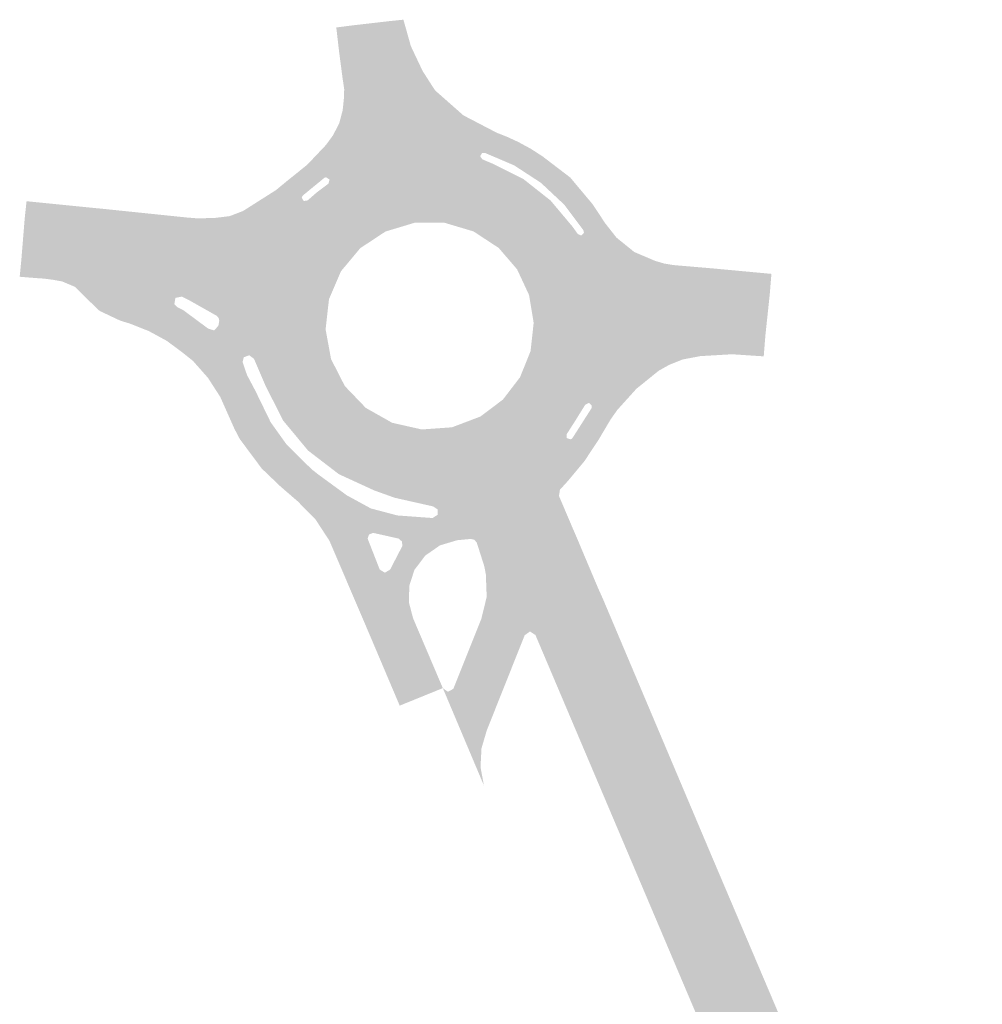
# Model space of a CAD drawing. Header units: metres. Extents: x 124582 to 143330, y 393481 to 406815.
# Tile 62 of 134: x 133221 to 133304, y 397196 to 397281. Entities that reach past the tile are written whole.
import ezdxf

# ---------------------------------------------------------------- set-up
doc = ezdxf.new("R2010")
doc.units = ezdxf.units.M
doc.header["$MEASUREMENT"] = 0
doc.layers.add('ir-ARC-asfalt-hoofdwegen-te inspecteren', color=5, linetype='Continuous', lineweight=0)
doc.layers.add('ir-ARC-fietspaden naastliggend- te inspecteren', color=1, linetype='Continuous', lineweight=0)

msp = doc.modelspace()

# ---------------------------------------------------------------- hatches: boundary and pattern name
at = {"layer": 'ir-ARC-asfalt-hoofdwegen-te inspecteren', "linetype": 'Continuous', "lineweight": 13}
for points in [[(133249.732, 397270.827), (133250.326, 397273.189), (133250.404, 397275.623), (133249.827, 397280.421), (133253.16, 397280.806), (133253.412, 397279.767), (133253.824, 397277.693), (133254.685, 397275.761), (133255.951, 397274.067), (133257.702, 397272.166), (133253.651, 397271.89)], [(133227.404, 397258.843), (133227.082, 397259.172), (133226.234, 397259.572), (133224.295, 397259.866), (133221.347, 397260.195), (133221.64, 397263.791), (133224.644, 397263.498)], [(133229.733, 397257.921), (133228.107, 397258.382), (133227.404, 397258.843), (133224.644, 397263.498), (133226.599, 397263.32)], [(133238.351, 397255.183), (133238.268, 397255.312), (133238.162, 397255.397), (133235.801, 397256.731), (133235.182, 397257.037), (133234.629, 397256.929), (133234.539, 397256.373), (133234.22, 397256.279), (133229.733, 397257.921), (133226.599, 397263.32), (133233.102, 397262.715), (133237.336, 397262.508), (133239.106, 397262.677), (133240.83, 397263.11), (133239.611, 397260.601), (133238.779, 397257.939)], [(133273.813, 397251.127), (133274.167, 397253.82), (133274.086, 397256.535), (133273.574, 397259.203), (133275.401, 397258.453), (133277.331, 397258.029), (133285.867, 397257.249), (133285.489, 397253.686), (133283.5, 397253.849), (133280.935, 397253.822), (133278.415, 397253.347), (133276.016, 397252.44)], [(133298.16, 397151.273), (133297.999, 397151.69), (133297.983, 397151.732), (133292.899, 397163.709), (133292.198, 397165.402), (133292.251, 397165.44), (133285.216, 397181.943), (133285.133, 397181.938), (133265.665, 397227.852), (133265.193, 397228.153), (133264.738, 397227.826), (133261.473, 397219.626), (133261.017, 397218.076), (133260.932, 397216.462), (133261.224, 397214.872), (133257.686, 397223.26), (133258.12, 397222.953), (133258.589, 397223.204), (133261.005, 397229.252), (133261.465, 397231.138), (133261.391, 397233.078), (133261.26, 397233.77), (133260.611, 397235.81), (133260.398, 397236.073), (133260.064, 397236.132), (133263.811, 397237.842), (133267.286, 397240.052), (133267.776, 397240.378), (133267.696, 397239.839), (133268.895, 397237.022), (133269.361, 397235.943), (133269.709, 397235.108), (133271.05, 397231.934), (133271.513, 397230.896), (133280.67, 397209.23), (133289.218, 397189.101), (133294.974, 397175.574), (133296.619, 397171.647), (133296.502, 397171.643), (133300.916, 397161.375), (133303.714, 397154.773), (133303.786, 397154.806), (133304.01, 397154.284), (133304.188, 397153.871)]]:
    msp.add_hatch(color=5, dxfattribs=at).paths.add_polyline_path(points)
h = msp.add_hatch(color=5, dxfattribs=at)
h.paths.add_polyline_path([(133257.341, 397238.075), (133257.227, 397238.214), (133257.234, 397238.683), (133256.842, 397238.941), (133253.525, 397239.689), (133251.768, 397240.32), (133248.723, 397241.72), (133246.065, 397243.759), (133243.925, 397246.337), (133242.409, 397249.326), (133241.403, 397251.669), (133240.997, 397251.975), (133240.517, 397251.805), (133240.333, 397254.836), (133240.757, 397257.843), (133241.771, 397260.705), (133243.336, 397263.307), (133245.387, 397265.546), (133245.523, 397265.582), (133245.686, 397265.277), (133246.027, 397265.335), (133246.8, 397266.01), (133247.82, 397266.776), (133247.92, 397267.127), (133247.615, 397267.329), (133250.692, 397268.985), (133254.056, 397269.931), (133257.545, 397270.122), (133260.992, 397269.55), (133261.068, 397269.426), (133260.899, 397269.14), (133261.097, 397268.874), (133261.997, 397268.494), (133264.646, 397267.163), (133266.971, 397265.325), (133268.877, 397263.055), (133269.318, 397262.432), (133269.615, 397262.307), (133269.851, 397262.527), (133269.964, 397262.519), (133271.292, 397259.71), (133272.036, 397256.694), (133272.165, 397253.59), (133271.673, 397250.522), (133270.582, 397247.613), (133270.527, 397247.62), (133270.283, 397247.871), (133269.967, 397247.721), (133269.032, 397246.22), (133268.37, 397245.184), (133268.369, 397244.831), (133268.707, 397244.729), (133268.746, 397244.621), (133266.54, 397242.037), (133263.805, 397240.021), (133260.685, 397238.677)])
h.paths.add_polyline_path([(133255.866, 397245.578), (133253.318, 397246.153), (133251.043, 397247.437), (133249.234, 397249.322), (133248.046, 397251.649), (133247.577, 397254.219), (133247.869, 397256.815), (133248.897, 397259.217), (133250.566, 397261.215), (133252.738, 397262.649), (133255.23, 397263.4), (133257.833, 397263.404), (133260.328, 397262.66), (133262.504, 397261.232), (133264.089, 397259.382), (133265.117, 397257.174), (133265.514, 397254.77), (133265.249, 397252.349), (133264.343, 397250.087), (133262.862, 397248.153), (133260.915, 397246.689), (133258.472, 397245.762)], flags=16)
at = {"layer": 'ir-ARC-fietspaden naastliggend- te inspecteren', "linetype": 'Continuous', "lineweight": 30}
h = msp.add_hatch(color=1, dxfattribs=at)
h.paths.add_polyline_path([(133253.965, 397221.756), (133251.378, 397227.862), (133248.724, 397234.073), (133247.912, 397235.972), (133246.713, 397237.809), (133245.176, 397239.375), (133243.679, 397240.669), (133242.07, 397242.211), (133240.183, 397244.747), (133239.72, 397245.628), (133238.5, 397248.377), (133237.439, 397250.026), (133236.141, 397251.495), (133235.329, 397252.144), (133233.9, 397253.214), (133232.341, 397254.062), (133230.69, 397254.715), (133229.87, 397254.965), (133228.094, 397255.803), (133226.794, 397257.051), (133225.96, 397257.882), (133224.877, 397258.341), (133224.094, 397258.484), (133223.304, 397258.588), (133222.534, 397258.641), (133221.207, 397258.748), (133221.347, 397260.195), (133224.295, 397259.866), (133226.234, 397259.572), (133227.082, 397259.172), (133227.404, 397258.843), (133228.107, 397258.382), (133229.733, 397257.921), (133234.22, 397256.279), (133234.539, 397256.373), (133234.774, 397256.14), (133235.305, 397255.87), (133237.459, 397254.273), (133237.977, 397254.118), (133238.334, 397254.525), (133238.406, 397254.923), (133238.398, 397255.057), (133238.351, 397255.183), (133238.779, 397257.939), (133239.611, 397260.601), (133240.83, 397263.11), (133239.106, 397262.677), (133237.336, 397262.508), (133233.102, 397262.715), (133226.599, 397263.32), (133224.644, 397263.498), (133221.64, 397263.791), (133221.797, 397265.263), (133228.798, 397264.565), (133235.594, 397263.861), (133236.396, 397263.797), (133237.164, 397263.799), (133238.072, 397263.827), (133239.304, 397263.977), (133240.463, 397264.422), (133243.306, 397266.228), (133244.248, 397267.005), (133245.992, 397268.408), (133247.617, 397270.123), (133248.208, 397270.937), (133248.75, 397271.976), (133249.049, 397273.109), (133249.111, 397273.7), (133249.155, 397274.141), (133249.182, 397274.911), (133249.031, 397275.949), (133248.741, 397278.156), (133248.499, 397280.25), (133249.827, 397280.421), (133250.404, 397275.623), (133250.326, 397273.189), (133249.732, 397270.827), (133253.651, 397271.89), (133257.702, 397272.166), (133255.951, 397274.067), (133254.685, 397275.761), (133253.824, 397277.693), (133253.412, 397279.767), (133253.16, 397280.806), (133254.285, 397280.921), (133254.928, 397278.637), (133255.942, 397276.492), (133256.842, 397275.091), (133257.027, 397274.813), (133259.459, 397272.667), (133262.335, 397271.169), (133263.267, 397270.798), (133264.165, 397270.384), (133265.259, 397269.794), (133266.288, 397269.127), (133268.664, 397267.311), (133270.584, 397265.019), (133271.678, 397263.367), (133272.65, 397262.128), (133274.187, 397260.883), (133276.007, 397260.109), (133276.794, 397259.883), (133277.545, 397259.758), (133280.94, 397259.469), (133286.009, 397258.998), (133285.867, 397257.249), (133277.331, 397258.029), (133275.401, 397258.453), (133273.574, 397259.203), (133274.086, 397256.535), (133274.167, 397253.82), (133273.813, 397251.127), (133276.016, 397252.44), (133278.415, 397253.347), (133280.935, 397253.822), (133283.5, 397253.849), (133285.489, 397253.686), (133285.345, 397251.883), (133282.614, 397252.064), (133279.881, 397251.903), (133278.354, 397251.613), (133277.184, 397251.143), (133276.292, 397250.641), (133274.374, 397249.09), (133272.721, 397247.258), (133272.138, 397246.428), (133271.117, 397244.702), (133269.887, 397242.841), (133268.458, 397241.127), (133267.776, 397240.378), (133267.286, 397240.052), (133263.811, 397237.842), (133260.064, 397236.132), (133258.921, 397236.025), (133257.438, 397235.581), (133256.167, 397234.698), (133255.233, 397233.463), (133254.796, 397232.104), (133254.756, 397230.677), (133255.117, 397229.296), (133257.682, 397223.268)])
h.paths.add_polyline_path([(133252.688, 397233.225), (133252.244, 397233.493), (133251.198, 397236.169), (133251.324, 397236.52), (133251.671, 397236.659), (133253.886, 397236.163), (133254.168, 397235.902), (133254.189, 397235.519), (133253.136, 397233.486)], flags=16)
h.paths.add_polyline_path([(133256.801, 397237.938), (133253.767, 397238.161), (133251.482, 397238.764), (133249.408, 397239.896), (133246.975, 397241.674), (133246.368, 397242.151), (133244.219, 397244.27), (133242.843, 397246.198), (133241.523, 397248.914), (133240.802, 397250.275), (133240.425, 397251.393), (133240.517, 397251.805), (133240.333, 397254.836), (133240.757, 397257.843), (133241.771, 397260.705), (133243.336, 397263.307), (133245.387, 397265.546), (133245.523, 397265.582), (133245.561, 397265.68), (133245.624, 397265.764), (133247.466, 397267.276), (133247.615, 397267.329), (133250.692, 397268.985), (133254.056, 397269.931), (133257.545, 397270.122), (133260.992, 397269.55), (133261.068, 397269.426), (133261.3, 397269.437), (133263.832, 397268.357), (133266.138, 397266.853), (133268.146, 397264.971), (133269.797, 397262.768), (133269.851, 397262.527), (133269.964, 397262.519), (133271.292, 397259.71), (133272.036, 397256.694), (133272.165, 397253.59), (133271.673, 397250.522), (133270.582, 397247.613), (133270.527, 397247.62), (133270.524, 397247.513), (133270.498, 397247.407), (133268.847, 397244.818), (133268.786, 397244.758), (133268.707, 397244.729), (133268.746, 397244.621), (133266.54, 397242.037), (133263.805, 397240.021), (133260.685, 397238.677), (133257.341, 397238.075), (133257.227, 397238.214)], flags=16)

doc.saveas('drawing.dxf')
